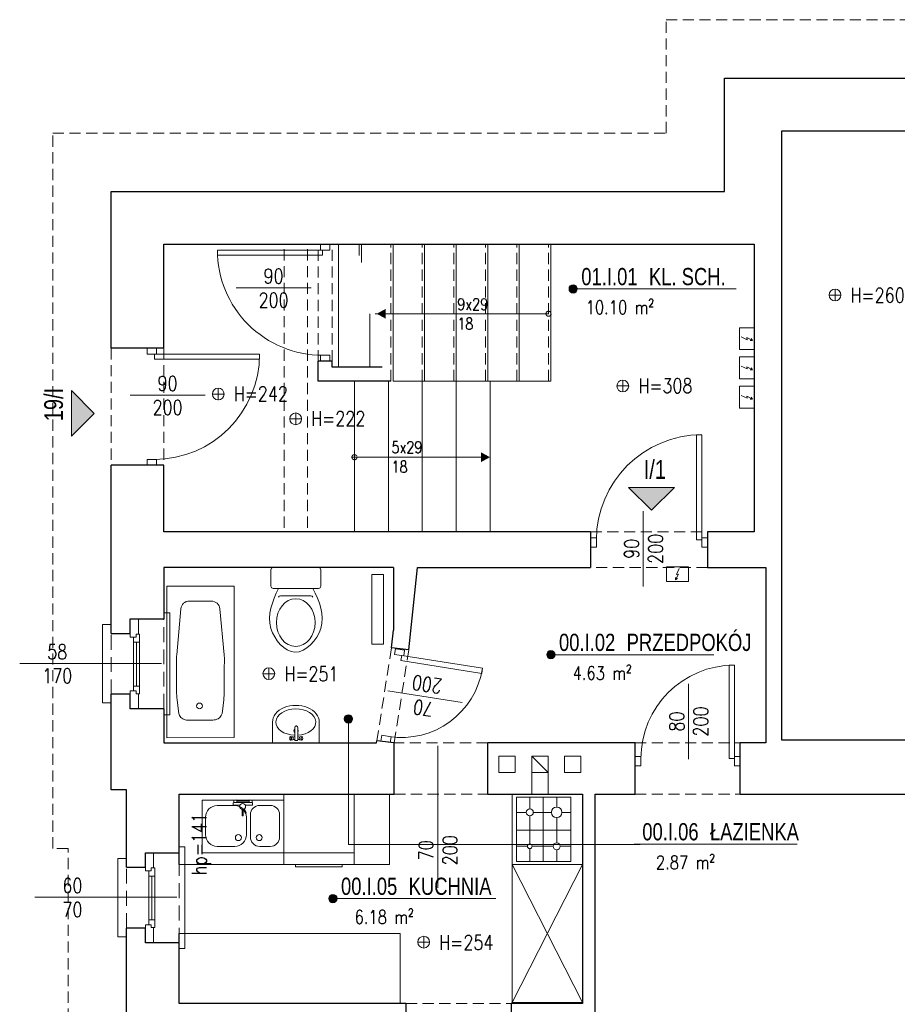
# Model space of a CAD drawing. Header units: millimetres. Extents: x 284606 to 628701, y -213781 to -93475.
# Tile 13 of 102: x 286907 to 287657, y -103702 to -102860. Entities that reach past the tile are written whole.
import ezdxf
from ezdxf.enums import TextEntityAlignment as Align

# ---------------------------------------------------------------- set-up
doc = ezdxf.new("R2010")
doc.units = ezdxf.units.MM
doc.linetypes.add('HIDDEN', pattern=[9.525, 6.35, -3.175])
doc.layers.get('0').update_dxf_attribs({"lineweight": 0})
for name, color, linetype, lineweight in [('!STR_Elewacje 0.15', 10, 'Continuous', 15), ('!STR_Konstrukcja 0.20', 200, 'Continuous', 20), ('!STR_Konstrukcja 0.30', 64, 'Continuous', 30), ('!STR_Opisy 0.09', 8, 'Continuous', 9), ('!STR_Przerywana 0.09', 8, 'HIDDEN', 9), ('!STR_Stolarka drzwiowa', 8, 'Continuous', 15), ('!STR_Stolarka okienna', 72, 'Continuous', 15)]:
    doc.layers.add(name, color=color, linetype=linetype, lineweight=lineweight)
for name, color, linetype, lineweight, true_color in [('!STR_Ogrzewanie grzejniki', 7, 'Continuous', 15, 0xd10000), ('!STR_Wentylacja', 7, 'Continuous', 15, 0x3399ff), ('EKO Wyposażenie', 7, 'Continuous', 5, 0x919191)]:
    doc.layers.add(name, color=color, linetype=linetype, lineweight=lineweight, true_color=true_color)
doc.styles.add('1_50', font='txt', dxfattribs={"width": 0.8})
doc.styles.add('AB_Arial', font='NirmalaS.ttf')
doc.styles.add('EKO 1-10', font='romans.shx', dxfattribs={"width": 0.8, "height": 15})
doc.styles.add('EKO 1-5', font='romans.shx', dxfattribs={"width": 0.8, "height": 10})

# ---------------------------------------------------------------- blocks, each defined once
blk = doc.blocks.new('*U128')
at = {"layer": '!STR_Opisy 0.09', "linetype": 'Continuous'}
blk.add_line((32.27, -9.84), (32.27, -74.07), dxfattribs=at)
at = {"layer": '!STR_Stolarka drzwiowa'}
for points in [[(-5, 6.2), (0, 6.2), (0, -1.8), (-5, -1.8)], [(0, 0), (0, -90), (4.38, -90), (4.38, 0)], [(90, 6.2), (95, 6.2), (95, -1.8), (90, -1.8)]]:
    blk.add_lwpolyline(points, close=True, dxfattribs=at)
blk.add_arc((0, 0), 90, 270, 0, dxfattribs=at)
at = {"layer": '!STR_Opisy 0.09', "linetype": 'Continuous', "style": 'EKO 1-10', "width": 0.8}
blk.add_attdef('SZER', text='', height=12.5, rotation=90, dxfattribs=at).set_placement((32.27, -41.96), align=Align.BOTTOM_CENTER)
at = {"layer": '!STR_Opisy 0.09', "ltscale": 0.7, "style": 'EKO 1-10', "width": 0.8}
blk.add_attdef('WYS', text='', height=12.5, rotation=90, dxfattribs=at).set_placement((42.8, -41.96), align=Align.MIDDLE_CENTER)
blk = doc.blocks.new('wysokosc2')
at = {"ltscale": 2}
for points in [[(-5.06, 0.04), (5.03, 0.04)], [(0, 5.1), (0, -5.1)]]:
    blk.add_lwpolyline(points, dxfattribs=at)
blk.add_circle((0, 0), 5.03, dxfattribs=at)
at = {"ltscale": 2, "style": 'EKO 1-5', "width": 0.8}
blk.add_attdef('WYS', (13.29, -6.01), '', height=12.5, dxfattribs=at)
blk = doc.blocks.new('NR MIESZ')
h = blk.add_hatch(color=256)
h.dxf.hatch_style = 1
h.paths.add_polyline_path([(-24.5, -24.5), (0, 0), (24.5, -24.5)])
blk.add_lwpolyline([(-24.5, -24.5), (0, 0), (24.5, -24.5), (-24.5, -24.5)])
at = {"ltscale": 1.5, "style": 'AB_Arial', "width": 0.8}
for p in [(-33.2, -50.6), (-33.2, -83)]:
    blk.add_attdef('NR_POM.', p, '', height=20, rotation=0, dxfattribs=at)
blk = doc.blocks.new('el. podgrzewacz przepływowy')
at = {"ltscale": 5}
blk.add_lwpolyline([(-17.2, -16.9), (12.8, -16.9), (12.8, -36.9), (-17.2, -36.9), (-17.2, -16.9)], dxfattribs=at)
for points in [[(0.1, -18.8), (-3.6, -27.3), (-0.7, -26.6), (-4.8, -34.7)], [(-2.2, -32.7), (-4.8, -34.7), (-4.7, -31.4)]]:
    blk.add_lwpolyline(points)
blk = doc.blocks.new('*U103')
for p, q in [((-2.1, 79.9), (-181.9, 70.3)), ((-181.9, 70.3), (-177.6, -9.5)), ((2.1, 0.1), (-2.1, 79.9)), ((-99.8, 62.8), (-153.9, 55)), ((-93, 63.6), (-84.3, 64)), ((-56.2, 65.3), (-84.3, 64)), ((-32.9, 64.4), (-46.3, 65.3)), ((-20.8, 38.9), (-21.6, 53.8)), ((-162.6, 44.4), (-161.9, 31.3)), ((-20.8, 38.9), (-20, 24)), ((-161.3, 18.3), (-161.9, 31.3)), ((-30.1, 12.3), (-43.4, 9.9)), ((-177.6, -9.5), (2.1, 0.1)), ((-96.9, 6.7), (-151.5, 8.7)), ((-89.9, 6.6), (-81.3, 7.2)), ((-53.2, 8.9), (-81.3, 7.2))]:
    blk.add_line(p, q)
blk.add_circle((-37.7, 39.1), 3.43)
for centre, radius, start, end in [((-91.3, 21.3), 42.4, 92.3418, 101.6861), ((-51.1, 13.2), 52.3, 84.7852, 95.653), ((-32, 54.1), 10.3, 33.0348, 94.5485), ((-38.8, 51.6), 17.4, 6.9775, 27.6922), ((-152.5, 44.9), 10.2, 98.2391, 183.0582), ((-37.4, 24.3), 17.4, 338.425, 359.139), ((-151.1, 18.9), 10.2, 183.0582, 267.8774), ((-30.4, 22.5), 10.3, 271.568, 333.0828), ((-92.7, 48.9), 42.4, 264.4303, 273.7747), ((-53.7, 61.2), 52.3, 270.4635, 281.3312)]:
    blk.add_arc(centre, radius, start, end)
blk = doc.blocks.new('*U119')
for p, q in [((0, 19.33), (0, -19.33)), ((16.02, 21.33), (2, 21.33)), ((18.02, -19.33), (18.02, 19.33)), ((24.36, 13.09), (24.36, -12.8)), ((16.02, -21.33), (2, -21.33))]:
    blk.add_line(p, q)
for centre, start, end in [((2, 19.33), 90, 180), ((16.02, 19.33), 360, 90), ((26.36, 13.09), 114.56818, 180), ((26.36, -12.8), 180, 244.52934), ((2, -19.33), 180, 270), ((16.02, -19.33), 270, 360)]:
    blk.add_arc(centre, 2, start, end)
blk.add_ellipse((47.22, 0.08), major_axis=(20.4, 0), ratio=0.810803)
blk.add_open_spline([(18.02, 14.91), (29.22, 20.03), (49.72, 28.87), (82.83, 0.74), (50.17, -29.38), (29.25, -19.96), (18, -14.6)], degree=3, knots=[1.212901, 1.212901, 1.212901, 1.212901, 36.090844, 64.924591, 94.904253, 129.876154, 129.876154, 129.876154, 129.876154])
blk = doc.blocks.new('*U198')
at = {"linetype": 'Continuous'}
for p, q in [((0, 31.3), (0, -31.3)), ((27.6, 31.3), (0, 31.3)), ((2.8, -1.2), (2.8, 0.4)), ((3.8, 4.7), (3.4, 6.9)), ((4, 1.6), (20.6, 1.6)), ((4.2, 1.6), (4.2, 4.1)), ((8.5, 1.6), (7.3, 4)), ((7.9, 4.7), (8.3, 6.9)), ((3.8, -5.5), (3.4, -7.7)), ((20.6, -2.4), (4, -2.4)), ((4.2, -4.8), (4.2, -2.4)), ((7.3, -4.8), (8.5, -2.4)), ((7.9, -5.5), (8.3, -7.7)), ((22.4, -0.2), (22.4, -0.6)), ((27.6, -31.3), (0, -31.3))]:
    blk.add_line(p, q, dxfattribs=at)
for centre, radius, start, end in [((4, 0.4), 1.2, 90, 180), ((15.9, -0.3), 2.89, 41.1962, 138.8038), ((20.6, -0.2), 1.8, 0, 90), ((4, -1.2), 1.2, 180, 270), ((15.9, -0.3), 2.89, 228.1635, 311.8365), ((20.6, -0.6), 1.8, 270, 0)]:
    blk.add_arc(centre, radius, start, end, dxfattribs=at)
for centre, major_axis, ratio, start_param, end_param in [((27.6, 0), (0, -26.6), 0.662269, 4.803016, 10.93344), ((27.6, 0), (0, -31.3), 0.713042, 0, 3.141593), ((5.8, -7.8), (2.47, 0), 0.476554, 5.436764, 10.271199), ((5.8, -5.5), (2.05, 0), 0.476554, 0, 3.141593)]:
    blk.add_ellipse(centre, major_axis=major_axis, ratio=ratio, start_param=start_param, end_param=end_param, dxfattribs=at)
at = {"linetype": 'Continuous', "extrusion": (-3.55849e-14, 3.22359e-14, -1)}
for centre, major_axis, start_param, end_param in [((5.8, 7), (2.47, 0), 5.436764, 10.271199), ((5.8, 4.7), (2.05, 0), 0, 3.141593)]:
    blk.add_ellipse(centre, major_axis=major_axis, ratio=0.476554, start_param=start_param, end_param=end_param, dxfattribs=at)
blk.add_ellipse((5.8, 7.3), major_axis=(2.05, 0), ratio=0.476554, dxfattribs=at)
at = {"linetype": 'Continuous'}
blk.add_ellipse((5.8, -8.1), major_axis=(2.05, 0), ratio=0.476554, dxfattribs=at)
blk = doc.blocks.new('*U183')
at = {"layer": '!STR_Opisy 0.09', "linetype": 'Continuous'}
blk.add_line((-39.28, 63.89), (-39.28, -0.34), dxfattribs=at)
at = {"layer": '!STR_Stolarka drzwiowa'}
for points in [[(0, 0), (0, 80), (-4.38, 80), (-4.38, 0)], [(-80, -6.2), (-85, -6.2), (-85, 1.8), (-80, 1.8)], [(5, -6.2), (0, -6.2), (0, 1.8), (5, 1.8)]]:
    blk.add_lwpolyline(points, close=True, dxfattribs=at)
blk.add_arc((0, 0), 80, 90, 180, dxfattribs=at)
at = {"layer": '!STR_Opisy 0.09', "linetype": 'Continuous', "style": 'EKO 1-10', "width": 0.8}
blk.add_attdef('SZER', text='', height=12.5, rotation=90, dxfattribs=at).set_placement((-39.28, 31.77), align=Align.BOTTOM_CENTER)
at = {"layer": '!STR_Opisy 0.09', "ltscale": 0.7, "style": 'EKO 1-10', "width": 0.8}
blk.add_attdef('WYS', text='', height=12.5, rotation=90, dxfattribs=at).set_placement((-28.75, 31.77), align=Align.MIDDLE_CENTER)
blk = doc.blocks.new('*U100')
for p, q in [((0, -60), (0, 0)), ((0, 0), (60, 0)), ((10, -57.5), (10, -2.5)), ((10, -2.5), (56.5, -2.5)), ((22, -12.5), (22, -2.5)), ((33.5, -2.5), (33.5, -57.5)), ((45, -2.5), (45, -13.5)), ((56.5, -2.5), (56.5, -57.5)), ((60, 0), (60, -60)), ((10, -15.5), (19, -15.5)), ((25, -15.5), (43, -15.5)), ((47, -15.5), (56.5, -15.5)), ((22, -40), (22, -18.5)), ((45, -17.5), (45, -41.5)), ((10, -29.21), (56.5, -29.21)), ((17.5, -44.5), (10, -44.5)), ((22, -57.5), (22, -49)), ((42, -44.5), (26.5, -44.5)), ((45, -47.5), (45, -57.5)), ((56.5, -44.5), (48, -44.5)), ((56.5, -57.5), (10, -57.5)), ((5, -60), (0, -60)), ((60, -60), (5, -60)), ((5, -60), (5, -60))]:
    blk.add_line(p, q)
for centre, radius in [((22, -15.5), 3), ((45, -15.5), 2), ((22, -44.5), 4.5), ((45, -44.5), 3)]:
    blk.add_circle(centre, radius)
blk = doc.blocks.new('*U106')
blk.add_lwpolyline([(70, -45), (0, -45), (0, 0), (70, 0)], close=True)
for points in [[(20.65, -4.62), (11.65, -4.62, 0.414214), (3.65, -12.62), (3.65, -31.62, 0.414214), (11.65, -39.62), (20.65, -39.62, 0.414214), (28.65, -31.62), (28.65, -12.62, 0.414214)], [(41.98, -39.62), (56.98, -39.62, 0.414214), (66.98, -29.62), (66.98, -14.62, 0.414214), (56.98, -4.62), (41.98, -4.62, 0.414214), (31.98, -14.62), (31.98, -29.62, 0.414214)]]:
    blk.add_lwpolyline(points, format="xyb", close=True)
for centre in [(21.08, -32.13), (38.92, -32.13)]:
    blk.add_circle(centre, 2.54)
blk = doc.blocks.new('*U107')
for p, q in [((-11.09, 2.16), (-11.56, 1.63)), ((-11.56, 1.63), (-7.9, -0.12)), ((-7.56, 0.78), (-11.09, 2.16)), ((-4.86, 7.5), (-4.56, 1.8)), ((-2.89, 8.1), (-4.39, 8.02)), ((-0.37, 7.74), (-2.37, 7.63)), ((-1.54, -7.85), (-2.37, 7.63)), ((-2.37, 7.63), (-2.23, 5.14)), ((-2.23, 5.14), (-0.23, 5.24)), ((-0.67, -5.3), (-1.23, 5.19)), ((-0.23, 5.24), (-0.37, 7.74)), ((-13.44, -0.72), (-13.41, -1.22)), ((-7.96, -0.18), (-13.2, -0.46)), ((-13.15, -1.46), (-7.9, -1.18)), ((-4.31, -2.78), (-4.03, -7.98)), ((-3.51, -8.45), (-2.01, -8.37)), ((0.33, -5.24), (-1.67, -5.35)), ((-1.67, -5.35), (-1.54, -7.85)), ((-1.54, -7.85), (0.46, -7.74)), ((0.46, -7.74), (0.33, -5.24))]:
    blk.add_line(p, q)
blk.add_circle((-5.43, -0.54), 2.5)
for centre, radius, start, end in [((-4.36, 7.53), 0.5, 93.05823, 183.05823), ((-2.86, 7.61), 0.5, 3.05823, 93.05823), ((-13.19, -0.71), 0.25, 93.05823, 183.05823), ((-13.16, -1.21), 0.25, 183.05823, 273.05823), ((-3.54, -7.95), 0.5, 183.05823, 273.05823), ((-2.04, -7.87), 0.5, 273.05823, 3.05823)]:
    blk.add_arc(centre, radius, start, end)
blk = doc.blocks.new('*U101')
for p, q in [((30, 30), (30, -30)), ((30, 30), (90, 30)), ((80, 30), (80, -30)), ((90, 30), (90, -30)), ((30, -30), (90, -30))]:
    blk.add_line(p, q)
blk.add_lwpolyline([(90, -20), (92, -20), (92, 20), (90, 20)])
blk = doc.blocks.new('*U121')
at = {"layer": '!STR_Opisy 0.09', "linetype": 'Continuous'}
blk.add_line((0, -153.49), (0, -32.16), dxfattribs=at)
at = {"layer": '!STR_Opisy 0.09', "linetype": 'Continuous', "style": 'EKO 1-5', "width": 0.8}
blk.add_attdef('HP=', (50.53, 21.53), '', height=12.5, rotation=180, dxfattribs=at)
at = {"layer": '!STR_Opisy 0.09', "ltscale": 0.7, "style": 'EKO 1-5', "width": 0.8}
blk.add_attdef('WYS', text='', height=12.5, rotation=270, dxfattribs=at).set_placement((-10.53, -121.38), align=Align.MIDDLE_CENTER)
at = {"layer": '!STR_Opisy 0.09', "linetype": 'Continuous', "style": 'EKO 1-5', "width": 0.8}
blk.add_attdef('SZER', text='', height=12.5, rotation=270, dxfattribs=at).set_placement((0, -121.38), align=Align.BOTTOM_CENTER)
blk = doc.blocks.new('*U208')
at = {"layer": '!STR_Opisy 0.09', "linetype": 'Continuous'}
blk.add_line((-31.51, 6.91), (-31.51, -57.31), dxfattribs=at)
at = {"layer": '!STR_Stolarka drzwiowa'}
for points in [[(-70, 6.2), (-75, 6.2), (-75, -1.8), (-70, -1.8)], [(0, 0), (0, -70), (-4.38, -70), (-4.38, 0)], [(5, 6.2), (0, 6.2), (0, -1.8), (5, -1.8)]]:
    blk.add_lwpolyline(points, close=True, dxfattribs=at)
blk.add_arc((0, 0), 70, 180, 270, dxfattribs=at)
at = {"layer": '!STR_Opisy 0.09', "linetype": 'Continuous', "style": 'EKO 1-10', "width": 0.8}
blk.add_attdef('SZER', text='', height=12.5, rotation=90, dxfattribs=at).set_placement((-31.51, -25.2), align=Align.BOTTOM_CENTER)
at = {"layer": '!STR_Opisy 0.09', "ltscale": 0.7, "style": 'EKO 1-10', "width": 0.8}
blk.add_attdef('WYS', text='', height=12.5, rotation=90, dxfattribs=at).set_placement((-20.99, -25.2), align=Align.MIDDLE_CENTER)
blk = doc.blocks.new('PIEC KAFLOWY')
at = {"layer": 'EKO Wyposażenie'}
blk.add_lwpolyline([(12.5, -14.8), (73.2, -14.8), (73.2, -75.5), (12.5, -75.5)], close=True, dxfattribs=at)
at = {"layer": 'EKO Wyposażenie', "insert": (33.9, -25.4), "char_height": 19.5, "attachment_point": 1, "style": '1_50'}
blk.add_mtext_dynamic_manual_height_columns('\\pi-5.3249;{\\H0.66667x;PIEC \\P\\pi-25.002;WĘGLOWY}', width=18.247, gutter_width=12.5, heights=[0], dxfattribs=at)
blk = doc.blocks.new('*U295')
at = {"layer": '!STR_Opisy 0.09', "linetype": 'Continuous'}
blk.add_line((35.02, 43.44), (35.02, -20.79), dxfattribs=at)
at = {"layer": '!STR_Stolarka drzwiowa'}
for points in [[(0, 0), (0, 90), (4.38, 90), (4.38, 0)], [(-5, -6.2), (0, -6.2), (0, 1.8), (-5, 1.8)], [(90, -6.2), (95, -6.2), (95, 1.8), (90, 1.8)]]:
    blk.add_lwpolyline(points, close=True, dxfattribs=at)
blk.add_arc((0, 0), 90, 0, 90, dxfattribs=at)
at = {"layer": '!STR_Opisy 0.09', "linetype": 'Continuous', "style": 'EKO 1-10', "width": 0.8}
blk.add_attdef('SZER', text='', height=12.5, rotation=90, dxfattribs=at).set_placement((35.02, 11.32), align=Align.BOTTOM_CENTER)
at = {"layer": '!STR_Opisy 0.09', "ltscale": 0.7, "style": 'EKO 1-10', "width": 0.8}
blk.add_attdef('WYS', text='', height=12.5, rotation=90, dxfattribs=at).set_placement((45.54, 11.32), align=Align.MIDDLE_CENTER)
blk = doc.blocks.new('*U320')
at = {"layer": '!STR_Opisy 0.09', "linetype": 'Continuous'}
blk.add_line((0, -153.49), (0, -32.16), dxfattribs=at)
at = {"layer": '!STR_Opisy 0.09', "linetype": 'Continuous', "style": 'EKO 1-5', "width": 0.8}
blk.add_attdef('HP=', (19.04, -6.76), '', height=12.5, rotation=180, dxfattribs=at)
at = {"layer": '!STR_Opisy 0.09', "ltscale": 0.7, "style": 'EKO 1-5', "width": 0.8}
blk.add_attdef('WYS', text='', height=12.5, rotation=270, dxfattribs=at).set_placement((-10.53, -121.38), align=Align.MIDDLE_CENTER)
at = {"layer": '!STR_Opisy 0.09', "linetype": 'Continuous', "style": 'EKO 1-5', "width": 0.8}
blk.add_attdef('SZER', text='', height=12.5, rotation=270, dxfattribs=at).set_placement((0, -121.38), align=Align.BOTTOM_CENTER)
blk = doc.blocks.new('*U459')
at = {"ltscale": 0.3}
blk.add_hatch(color=256, dxfattribs=at).paths.add_polyline_path([(-0.91, 50, 1), (6.82, 50, 1)])
at = {"ltscale": 1.5}
blk.add_line((17.59, 50), (154.57, 50), dxfattribs=at)
at = {"ltscale": 0.3}
blk.add_lwpolyline([(17.59, 50), (2.95, 50)], dxfattribs=at)
blk.add_circle((2.95, 50), 3.86, dxfattribs=at)
at = {"ltscale": 1.5, "width": 0.8}
for tag, p, height, style in [('NR_POM.', (10.51, 53.45), 16, 'AB_Arial'), ('NAZWA_POMIESZCZENIA', (66.91, 53.45), 16, 'AB_Arial'), ('POSADZKA', (9.08, 4), 12.5, 'EKO 1-5')]:
    blk.add_attdef(tag, p, '', height=height, rotation=0, dxfattribs=dict(at, style=style))
at = {"ltscale": 1.5, "style": 'EKO 1-5', "width": 0.8}
blk.add_attdef('POWIERZCHNIA', text='', height=12.5, rotation=0, dxfattribs=at).set_placement((78.06, 22.91), align=Align.BOTTOM_RIGHT)
blk = doc.blocks.new('*U460')
at = {"ltscale": 0.3}
blk.add_hatch(color=256, dxfattribs=at).paths.add_polyline_path([(-266.56, 166.37, 1), (-258.83, 166.37, 1)])
at = {"ltscale": 1.5}
blk.add_line((17.59, 50), (154.57, 50), dxfattribs=at)
at = {"ltscale": 0.3}
blk.add_lwpolyline([(17.59, 50), (2.95, 50)], dxfattribs=at)
blk.add_circle((-262.69, 166.37), 3.86, dxfattribs=at)
at = {"ltscale": 1.5, "width": 0.8}
for tag, p, height, style in [('NR_POM.', (10.51, 53.45), 16, 'AB_Arial'), ('NAZWA_POMIESZCZENIA', (66.91, 53.45), 16, 'AB_Arial'), ('POSADZKA', (9.08, 4), 12.5, 'EKO 1-5')]:
    blk.add_attdef(tag, p, '', height=height, rotation=0, dxfattribs=dict(at, style=style))
at = {"ltscale": 1.5, "style": 'EKO 1-5', "width": 0.8}
blk.add_attdef('POWIERZCHNIA', text='', height=12.5, rotation=0, dxfattribs=at).set_placement((78.06, 22.91), align=Align.BOTTOM_RIGHT)
blk = doc.blocks.new('*U461')
at = {"layer": '!STR_Opisy 0.09', "linetype": 'Continuous'}
blk.add_line((-49.92, 24.56), (-49.92, -39.67), dxfattribs=at)
at = {"layer": '!STR_Stolarka drzwiowa'}
for points in [[(0, 0), (0, 90), (-4.38, 90), (-4.38, 0)], [(-90, -6.2), (-95, -6.2), (-95, 1.8), (-90, 1.8)], [(5, -6.2), (0, -6.2), (0, 1.8), (5, 1.8)]]:
    blk.add_lwpolyline(points, close=True, dxfattribs=at)
blk.add_arc((0, 0), 90, 90, 180, dxfattribs=at)
at = {"layer": '!STR_Opisy 0.09', "linetype": 'Continuous', "style": 'EKO 1-10', "width": 0.8}
blk.add_attdef('SZER', text='', height=12.5, rotation=90, dxfattribs=at).set_placement((-49.92, -7.55), align=Align.BOTTOM_CENTER)
at = {"layer": '!STR_Opisy 0.09', "ltscale": 0.7, "style": 'EKO 1-10', "width": 0.8}
blk.add_attdef('WYS', text='', height=12.5, rotation=90, dxfattribs=at).set_placement((-39.39, -7.55), align=Align.MIDDLE_CENTER)

msp = doc.modelspace()

# ---------------------------------------------------------------- hatches: boundary and pattern name
at = {"layer": '!STR_Opisy 0.09', "linetype": 'Continuous'}
h = msp.add_hatch(color=8, dxfattribs=at)
h.dxf.hatch_style = 1
h.paths.add_polyline_path([(287219.75, -103107.48), (287212.12, -103111.66), (287219.75, -103111.66)])
h.paths.add_polyline_path([(287219.75, -103111.66), (287212.12, -103111.66), (287219.75, -103115.84)])
h = msp.add_hatch(color=8, dxfattribs=at)
h.dxf.hatch_style = 1
h.paths.add_polyline_path([(287301.31, -103230.14), (287308.94, -103234.32), (287301.31, -103234.32)])
h.paths.add_polyline_path([(287301.31, -103234.32), (287308.94, -103234.32), (287301.31, -103238.5)])

# ---------------------------------------------------------------- linework, layer by layer
at = {"layer": '!STR_Elewacje 0.15', "color": 8, "ltscale": 1.5}
msp.add_lwpolyline([(287218.03, -103334.54), (287218.03, -103394.19), (287208.03, -103394.19), (287208.03, -103334.54)], close=True, dxfattribs=at)
at = {"layer": '!STR_Konstrukcja 0.20', "color": 8, "ltscale": 1.5}
for p, q in [((287179.28, -103157.19), (287179.28, -103052.19)), ((287199.04, -103067.68), (287199.04, -103052.19)), ((287226.04, -103169.19), (287226.04, -103052.19)), ((287253.04, -103169.19), (287253.04, -103052.19)), ((287280.04, -103169.19), (287280.04, -103052.19)), ((287307.04, -103169.19), (287307.04, -103052.19)), ((287334.04, -103169.19), (287334.04, -103052.19)), ((287361.04, -103169.19), (287361.04, -103052.19)), ((287206.28, -103157.19), (287206.28, -103111.66)), ((287193.04, -103169.19), (287193.04, -103298.19)), ((287222.04, -103169.19), (287222.04, -103298.19)), ((287361.04, -103169.19), (287226.04, -103169.19)), ((287251.04, -103169.19), (287251.04, -103298.19)), ((287280.04, -103169.19), (287280.04, -103298.19)), ((287309.04, -103169.19), (287309.04, -103298.19))]:
    msp.add_line(p, q, dxfattribs=at)
at = {"layer": '!STR_Konstrukcja 0.20', "color": 8, "linetype": 'Continuous', "lineweight": 15}
for points in [[(287030.04, -103449.5), (287030.04, -103454.5), (287035.04, -103454.5), (287035.04, -103367.5), (287030.04, -103367.5), (287030.04, -103372.5)], [(286985.04, -103437), (286985.04, -103444.5), (286977.54, -103444.5), (286977.54, -103377.5), (286985.04, -103377.5), (286985.04, -103385)], [(287043.04, -103649.5), (287043.04, -103654.5), (287048.04, -103654.5), (287048.04, -103567.5), (287043.04, -103567.5), (287043.04, -103572.5)], [(286998.04, -103637), (286998.04, -103644.5), (286990.54, -103644.5), (286990.54, -103577.5), (286998.04, -103577.5), (286998.04, -103585)]]:
    msp.add_lwpolyline(points, dxfattribs=at)
at = {"layer": '!STR_Konstrukcja 0.30', "color": 8, "ltscale": 1.5}
for p, q in [((287162.04, -103169.19), (287162.01, -103152.19)), ((287174.01, -103152.19), (287162.01, -103152.19)), ((287174.04, -103157.19), (287174.01, -103152.19)), ((287216.86, -103157.19), (287174.04, -103157.19)), ((287224.04, -103169.19), (287162.04, -103169.19)), ((287395.04, -103298.19), (287395.04, -103328.5)), ((287495.04, -103298.19), (287495.04, -103328.5)), ((287226.33, -103328.5), (287226.33, -103382.09)), ((287239.53, -103398.95), (287224.7, -103397.37)), ((287227.04, -103478.5), (287212.21, -103476.92)), ((287227.04, -103522.5), (287227.04, -103478.5)), ((287307.04, -103522.5), (287307.04, -103478.5)), ((287433.04, -103522.5), (287433.04, -103478.5)), ((287523.04, -103522.5), (287523.04, -103478.5)), ((287237.04, -103701.5), (287237.04, -103713.5)), ((287327.04, -103701.5), (287327.04, -103713.5))]:
    msp.add_line(p, q, dxfattribs=at)
for points in [[(286985.04, -103007.19), (287509.6, -103007.19), (287509.6, -102910.19), (287757.23, -102910.19)], [(287873.73, -103283.19), (287873.73, -103476.19), (287558.73, -103476.19), (287558.73, -102955.19), (287744.73, -102955.19)], [(286985.04, -103141.19), (286985.04, -103007.19)], [(287030.04, -103141.19), (287030.04, -103052.19), (287535.04, -103052.19), (287535.04, -103298.19), (287495.04, -103298.19)], [(287030.04, -103141.19), (286985.04, -103141.19)], [(287030.04, -103241.19), (286985.04, -103241.19)], [(286985.04, -103385), (286985.04, -103241.19)], [(287395.04, -103298.19), (287030.04, -103298.19), (287030.04, -103241.19)], [(287226.33, -103328.5), (287030.04, -103328.5), (287030.04, -103372.5)], [(287239.53, -103398.95), (287247.04, -103328.5), (287395.04, -103328.5)], [(287495.04, -103328.5), (287545.04, -103328.5), (287545.04, -103478.5), (287523.04, -103478.5)], [(287224.7, -103397.37), (287226.33, -103382.09)], [(286998.04, -103585), (286998.04, -103518.85), (286985.04, -103518.85), (286985.04, -103437)], [(287030.04, -103449.5), (287030.04, -103478.5), (287212.04, -103478.5), (287212.21, -103476.92)], [(287433.04, -103478.5), (287307.04, -103478.5)], [(287043.04, -103582.5), (287043.04, -103522.5), (287227.04, -103522.5)], [(287307.04, -103522.5), (287388.04, -103522.5), (287388.04, -103701.5), (287327.04, -103701.5)], [(287530.42, -104026.19), (287399.04, -104026.19), (287399.04, -103522.5), (287433.04, -103522.5)], [(287523.04, -103522.5), (287860.04, -103522.5), (287860.04, -104026.19), (287804.42, -104026.19)], [(287156.51, -104065.19), (286998.04, -104065.19), (286998.04, -103637)], [(287237.04, -103701.5), (287043.04, -103701.5), (287043.04, -103641.5)]]:
    msp.add_lwpolyline(points, dxfattribs=at)
at = {"layer": '!STR_Konstrukcja 0.30', "color": 8, "ltscale": 2}
for points in [[(286985.04, -103385), (287001.17, -103385), (287001.17, -103372.5), (287030.04, -103372.5)], [(287030.04, -103449.5), (287001.17, -103449.5), (287001.17, -103437), (286985.04, -103437)], [(286998.04, -103585), (287014.17, -103585), (287014.17, -103572.5), (287043.04, -103572.5)], [(287043.04, -103649.5), (287014.17, -103649.5), (287014.17, -103637), (286998.04, -103637)]]:
    msp.add_lwpolyline(points, dxfattribs=at)
at = {"layer": '!STR_Opisy 0.09', "color": 8, "linetype": 'Continuous'}
for points in [[(287359.04, -103111.66), (287210.7, -103111.66)], [(287306.94, -103234.32), (287190.88, -103234.32)]]:
    msp.add_lwpolyline(points, dxfattribs=at)
at = {"layer": '!STR_Opisy 0.09', "color": 8}
msp.add_lwpolyline([(287187.9, -103458.06), (287187.9, -103565.58), (287437.54, -103565.58)], dxfattribs=at)
at = {"layer": '!STR_Opisy 0.09', "color": 8, "linetype": 'HIDDEN', "ltscale": 2}
for centre in [(287359.04, -103111.66), (287193.04, -103234.32)]:
    msp.add_circle(centre, 2.17, dxfattribs=at)
at = {"layer": '!STR_Przerywana 0.09', "color": 8, "ltscale": 1.5}
for p, q in [((287132.96, -103056.53), (287132.96, -103298.19)), ((287132.96, -103056.53), (287132.96, -103298.19)), ((287152.96, -103056.53), (287152.96, -103298.19)), ((287152.96, -103056.53), (287152.96, -103298.19)), ((287162.01, -103152.19), (287162.04, -103052.19)), ((287174.01, -103152.19), (287174.04, -103052.19)), ((287197.04, -103061.94), (287197.04, -103052.19)), ((287224.04, -103169.19), (287224.04, -103052.19)), ((287251.04, -103169.19), (287251.04, -103052.19)), ((287278.04, -103169.19), (287278.04, -103052.19)), ((287305.04, -103169.19), (287305.04, -103052.19)), ((287332.04, -103169.19), (287332.04, -103052.19)), ((287359.04, -103169.19), (287359.04, -103052.19)), ((286985.04, -103141.19), (286985.04, -103241.19)), ((287030.04, -103141.19), (287030.04, -103241.19)), ((287395.04, -103298.19), (287495.04, -103298.19)), ((287495.04, -103328.5), (287395.04, -103328.5)), ((287224.7, -103397.37), (287212.21, -103476.92)), ((287227.04, -103478.5), (287239.53, -103398.95)), ((287307.04, -103478.5), (287227.04, -103478.5)), ((287433.04, -103478.5), (287523.04, -103478.5)), ((287227.04, -103522.5), (287307.04, -103522.5)), ((287433.04, -103522.5), (287523.04, -103522.5)), ((287237.04, -103701.5), (287327.04, -103701.5))]:
    msp.add_line(p, q, dxfattribs=at)
msp.add_lwpolyline([(286935.04, -102957.19), (287459.6, -102957.19), (287459.6, -102860.19), (288462.04, -102860.19), (288462.04, -102873.2), (288940.38, -102873.29), (288940.38, -104115.19), (288515.18, -104115.19), (288515.18, -104134.19), (287838.05, -104134.19), (287838.05, -104121.19), (287372.79, -104121.19), (287372.79, -104115.19), (286948.04, -104115.19), (286948.04, -103568.85), (286935.04, -103568.85)], close=True, dxfattribs=at)
at = {"layer": '!STR_Przerywana 0.09', "color": 8, "ltscale": 2}
for points in [[(287030.04, -103449.5), (287030.04, -103372.5)], [(286985.04, -103437), (286985.04, -103385)], [(287043.04, -103649.5), (287043.04, -103572.5)], [(286998.04, -103637), (286998.04, -103585)]]:
    msp.add_lwpolyline(points, dxfattribs=at)
at = {"layer": '!STR_Stolarka okienna', "color": 8, "ltscale": 0.3}
for points in [[(287008.21, -103372.5), (287001.17, -103372.5), (287001.17, -103388.07), (287006.3, -103388.07), (287006.3, -103385.57), (287008.21, -103385.57), (287008.21, -103372.5)], [(287009.29, -103385.57), (287006.3, -103385.57), (287006.3, -103388.07), (287004.15, -103388.07), (287004.15, -103434.1), (287006.3, -103434.1), (287006.3, -103436.6), (287009.29, -103436.6), (287009.29, -103385.57)], [(287009.29, -103392.5), (287004.15, -103392.5)], [(287006.72, -103392.5), (287006.72, -103430)], [(287008.21, -103449.5), (287001.17, -103449.5), (287001.17, -103434.1), (287006.3, -103434.1), (287006.3, -103436.6), (287008.21, -103436.6), (287008.21, -103449.5)], [(287004.15, -103430), (287009.29, -103430)], [(287021.21, -103572.5), (287014.17, -103572.5), (287014.17, -103588.07), (287019.3, -103588.07), (287019.3, -103585.57), (287021.21, -103585.57), (287021.21, -103572.5)], [(287022.29, -103585.57), (287019.3, -103585.57), (287019.3, -103588.07), (287017.15, -103588.07), (287017.15, -103634.1), (287019.3, -103634.1), (287019.3, -103636.6), (287022.29, -103636.6), (287022.29, -103585.57)], [(287022.29, -103592.5), (287017.15, -103592.5)], [(287019.72, -103592.5), (287019.72, -103630)], [(287021.21, -103649.5), (287014.17, -103649.5), (287014.17, -103634.1), (287019.3, -103634.1), (287019.3, -103636.6), (287021.21, -103636.6), (287021.21, -103649.5)], [(287017.15, -103630), (287022.29, -103630)]]:
    msp.add_lwpolyline(points, dxfattribs=at)
at = {"layer": '!STR_Wentylacja', "color": 8, "ltscale": 1.5}
for p, q in [((287344.64, -103489.94), (287358.64, -103503.94)), ((287344.64, -103503.94), (287344.64, -103522.5)), ((287358.64, -103503.94), (287358.64, -103522.5))]:
    msp.add_line(p, q, dxfattribs=at)
for points in [[(287316.64, -103489.94), (287316.64, -103503.94), (287330.64, -103503.94), (287330.64, -103489.94)], [(287344.64, -103489.94), (287344.64, -103503.94), (287358.64, -103503.94), (287358.64, -103489.94)], [(287372.64, -103489.94), (287372.64, -103503.94), (287386.64, -103503.94), (287386.64, -103489.94)]]:
    msp.add_lwpolyline(points, close=True, dxfattribs=at)
at = {"layer": 'EKO Wyposażenie', "color": 8}
for points in [[(287043.04, -103582.5), (287223.04, -103582.5), (287223.04, -103522.5), (287043.04, -103522.5)], [(287388.04, -103522.5), (287328.04, -103522.5), (287328.04, -103700.5), (287388.04, -103700.5)], [(287043.04, -103701.5), (287232.22, -103701.5), (287232.22, -103641.5), (287043.04, -103641.5)]]:
    msp.add_lwpolyline(points, close=True, dxfattribs=at)
msp.add_lwpolyline([(287328.04, -103582.5), (287388.04, -103700.5), (287328.04, -103700.5), (287388.04, -103582.5)], dxfattribs=at)

# ---------------------------------------------------------------- block references
at = {"layer": '!STR_Konstrukcja 0.30', "color": 8, "ltscale": 1.5}
ref = msp.add_blockref('*U320', (287060.19, -103410.67), dxfattribs=dict(at, xscale=-1, rotation=270))
ref.add_attrib('SZER', '58', dxfattribs={"layer": '!STR_Opisy 0.09', "linetype": 'Continuous', "height": 12.5, "rotation": 360, "style": 'EKO 1-5', "width": 0.8}).set_placement((286938.81, -103410.67), align=Align.BOTTOM_CENTER)
ref.add_attrib('WYS', '170', dxfattribs={"layer": '!STR_Opisy 0.09', "ltscale": 0.7, "height": 12.5, "rotation": 360, "style": 'EKO 1-5', "width": 0.8}).set_placement((286938.81, -103421.2), align=Align.MIDDLE_CENTER)
ref = msp.add_blockref('*U121', (287264.26, -103449.09), dxfattribs=dict(at, xscale=-1))
ref.add_attrib('SZER', '70', dxfattribs={"layer": '!STR_Opisy 0.09', "linetype": 'Continuous', "height": 12.5, "rotation": 90, "style": 'EKO 1-5', "width": 0.8}).set_placement((287264.26, -103570.47), align=Align.BOTTOM_CENTER)
ref.add_attrib('WYS', '200', dxfattribs={"layer": '!STR_Opisy 0.09', "ltscale": 0.7, "height": 12.5, "rotation": 90, "style": 'EKO 1-5', "width": 0.8}).set_placement((287274.79, -103570.47), align=Align.MIDDLE_CENTER)
at = {"layer": '!STR_Konstrukcja 0.30', "color": 8, "ltscale": 1.5, "xscale": 0.7200000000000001, "yscale": 0.7200000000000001, "zscale": 0.7200000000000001, "rotation": 12.08293995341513}
msp.add_blockref('PIEC KAFLOWY', (287890.04, -103536.35), dxfattribs=at)
at = {"layer": '!STR_Konstrukcja 0.30', "color": 8, "ltscale": 1.5}
ref = msp.add_blockref('*U320', (287073.19, -103610.67), dxfattribs=dict(at, xscale=-1, rotation=270))
ref.add_attrib('SZER', '60', dxfattribs={"layer": '!STR_Opisy 0.09', "linetype": 'Continuous', "height": 12.5, "rotation": 360, "style": 'EKO 1-5', "width": 0.8}).set_placement((286951.81, -103610.67), align=Align.BOTTOM_CENTER)
ref.add_attrib('WYS', '70', dxfattribs={"layer": '!STR_Opisy 0.09', "ltscale": 0.7, "height": 12.5, "rotation": 360, "style": 'EKO 1-5', "width": 0.8}).set_placement((286951.81, -103621.2), align=Align.MIDDLE_CENTER)
ref.add_attrib('HP=', 'hp=141', (287066.43, -103591.63), dxfattribs={"layer": '!STR_Opisy 0.09', "linetype": 'Continuous', "height": 12.5, "rotation": 90, "style": 'EKO 1-5', "width": 0.8})
at = {"layer": '!STR_Ogrzewanie grzejniki', "color": 8, "lineweight": 35, "ltscale": 1.5, "xscale": 0.625, "yscale": 0.625, "zscale": 0.625, "rotation": 90}
for p in [(287511.95, -103131.57), (287511.95, -103156.62), (287511.95, -103181.68)]:
    msp.add_blockref('el. podgrzewacz przepływowy', p, dxfattribs=at)
at = {"layer": '!STR_Ogrzewanie grzejniki', "color": 8, "lineweight": 35, "ltscale": 1.5, "xscale": 0.625, "yscale": 0.625, "zscale": 0.625}
msp.add_blockref('el. podgrzewacz przepływowy', (287470.64, -103317.6), dxfattribs=at)
at = {"layer": '!STR_Opisy 0.09', "color": 8}
ref = msp.add_blockref('*U459', (287377.4, -103136.39), dxfattribs=dict(at, xscale=0.9199999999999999, yscale=0.9199999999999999, zscale=0.9199999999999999))
ref.add_attrib('NAZWA_POM', 'KL. SCH.', (287444.94, -103087.22), dxfattribs={"layer": '0', "ltscale": 1.5, "height": 14.72, "rotation": 0, "style": 'AB_Arial', "width": 0.8})
ref.add_attrib('NUMER_POM', '01.I.01', (287387.07, -103087.22), dxfattribs={"layer": '0', "ltscale": 1.5, "height": 14.72, "rotation": 0, "style": 'AB_Arial', "width": 0.8})
ref.add_attrib('R-SURF', '10.10 m²', dxfattribs={"layer": '0', "ltscale": 1.5, "height": 11.5, "rotation": 0, "style": 'EKO 1-5', "width": 0.8}).set_placement((287449.21, -103115.32), align=Align.BOTTOM_RIGHT)
ref = msp.add_blockref('wysokosc2', (287604.13, -103095.62), dxfattribs=dict(at, xscale=-1, rotation=180))
ref.add_attrib('WYS', 'H=260', (287617.42, -103102.12), dxfattribs={"layer": '0', "ltscale": 2, "height": 12.5, "style": 'EKO 1-5', "width": 0.8})
ref = msp.add_blockref('NR MIESZ', (286970.54, -103196.87), dxfattribs=dict(at, xscale=-0.8, yscale=0.8, zscale=0.8, rotation=270))
ref.add_attrib('NR_POM.', '19/I', (286943.68, -103203.55), dxfattribs={"layer": '0', "ltscale": 1.5, "height": 16, "rotation": 90, "style": 'AB_Arial', "width": 0.8})
for p, values in [((287076.52, -103180.34), {'WYS': 'H=242'}), ((287422.59, -103173.43), {'WYS': 'H=308'}), ((287142.79, -103201.54), {'WYS': 'H=222'})]:
    msp.add_blockref('wysokosc2', p, dxfattribs=at).add_auto_attribs(values)
ref = msp.add_blockref('NR MIESZ', (287447.14, -103279.69), dxfattribs=dict(at, xscale=-0.8, yscale=0.8, zscale=0.8, rotation=180))
ref.add_attrib('NR_POM.', 'I/1', (287440.46, -103252.83), dxfattribs={"layer": '0', "ltscale": 1.5, "height": 16, "rotation": 360, "style": 'AB_Arial', "width": 0.8})
ref = msp.add_blockref('*U459', (287358.33, -103449.18), dxfattribs=dict(at, xscale=0.9199999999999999, yscale=0.9199999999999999, zscale=0.9199999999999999))
ref.add_attrib('NAZWA_POM', 'PRZEDPOKÓJ', (287425.87, -103400.01), dxfattribs={"layer": '0', "ltscale": 1.5, "height": 14.72, "rotation": 0, "style": 'AB_Arial', "width": 0.8})
ref.add_attrib('NUMER_POM', '00.I.02', (287368, -103400.01), dxfattribs={"layer": '0', "ltscale": 1.5, "height": 14.72, "rotation": 0, "style": 'AB_Arial', "width": 0.8})
ref.add_attrib('R-SURF', '4.63 m²', dxfattribs={"layer": '0', "ltscale": 1.5, "height": 11.5, "rotation": 0, "style": 'EKO 1-5', "width": 0.8}).set_placement((287430.15, -103428.11), align=Align.BOTTOM_RIGHT)
ref = msp.add_blockref('wysokosc2', (287119.8, -103419.41), dxfattribs=dict(at, xscale=-1, rotation=180))
ref.add_attrib('WYS', 'H=251', (287133.09, -103425.9), dxfattribs={"layer": '0', "ltscale": 2, "height": 12.5, "style": 'EKO 1-5', "width": 0.8})
ref = msp.add_blockref('*U460', (287429.58, -103611.12), dxfattribs=dict(at, xscale=0.9199999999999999, yscale=0.9199999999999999, zscale=0.9199999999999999))
ref.add_attrib('NAZWA_POM', 'ŁAZIENKA', (287497.12, -103561.95), dxfattribs={"layer": '0', "ltscale": 1.5, "height": 14.72, "rotation": 0, "style": 'AB_Arial', "width": 0.8})
ref.add_attrib('NUMER_POM', '00.I.06', (287439.25, -103561.95), dxfattribs={"layer": '0', "ltscale": 1.5, "height": 14.72, "rotation": 0, "style": 'AB_Arial', "width": 0.8})
ref.add_attrib('R-SURF', '2.87 m²', dxfattribs={"layer": '0', "ltscale": 1.5, "height": 11.5, "rotation": 0, "style": 'EKO 1-5', "width": 0.8}).set_placement((287501.39, -103590.04), align=Align.BOTTOM_RIGHT)
ref = msp.add_blockref('*U459', (287171.86, -103657.74), dxfattribs=dict(at, xscale=0.9199999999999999, yscale=0.9199999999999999, zscale=0.9199999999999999))
ref.add_attrib('NAZWA_POM', 'KUCHNIA', (287239.4, -103608.57), dxfattribs={"layer": '0', "ltscale": 1.5, "height": 14.72, "rotation": 0, "style": 'AB_Arial', "width": 0.8})
ref.add_attrib('NUMER_POM', '00.I.05', (287181.53, -103608.57), dxfattribs={"layer": '0', "ltscale": 1.5, "height": 14.72, "rotation": 0, "style": 'AB_Arial', "width": 0.8})
ref.add_attrib('R-SURF', '6.18 m²', dxfattribs={"layer": '0', "ltscale": 1.5, "height": 11.5, "rotation": 0, "style": 'EKO 1-5', "width": 0.8}).set_placement((287243.68, -103636.67), align=Align.BOTTOM_RIGHT)
ref = msp.add_blockref('wysokosc2', (287252.31, -103648.99), dxfattribs=dict(at, xscale=-1, rotation=180))
ref.add_attrib('WYS', 'H=254', (287265.6, -103655.48), dxfattribs={"layer": '0', "ltscale": 2, "height": 12.5, "style": 'EKO 1-5', "width": 0.8})
at = {"layer": '!STR_Stolarka drzwiowa', "color": 8, "ltscale": 0.3}
for name, p, rotation, values in [('*U128', (287165.81, -103057.19), 270, {'WYS': '200', 'SZER': '90'}), ('*U295', (287021.91, -103146.19), 270, {'WYS': '200', 'SZER': '90'}), ('*U208', (287233.43, -103403.96), 81.08017668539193, {'WYS': '200', 'SZER': '70'})]:
    msp.add_blockref(name, p, dxfattribs=dict(at, rotation=rotation)).add_auto_attribs(values)
for name, p, values in [('*U461', (287490.04, -103305.11), {'WYS': '200', 'SZER': '90'}), ('*U183', (287518.04, -103492.1), {'WYS': '200', 'SZER': '80'})]:
    msp.add_blockref(name, p, dxfattribs=at).add_auto_attribs(values)
at = {"layer": 'EKO Wyposażenie', "color": 8, "xscale": -1}
for name, p, rotation in [('*U119', (287142.95, -103328.5), 90), ('*U107', (287097.67, -103527.5), 273.0582290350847), ('*U101', (287162.67, -103492.5), 90)]:
    msp.add_blockref(name, p, dxfattribs=dict(at, rotation=rotation))
at = {"layer": 'EKO Wyposażenie', "color": 8}
for name, p, xscale, yscale, zscale, rotation in [('*U103', (287090.04, -103472.6), -0.7200000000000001, 0.7200000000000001, 0.7200000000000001, 93.05822903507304), ('*U198', (287142.95, -103478.5), 0.6398441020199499, 0.6398441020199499, 0.6398441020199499, 89.99999999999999)]:
    msp.add_blockref(name, p, dxfattribs=dict(at, xscale=xscale, yscale=yscale, zscale=zscale, rotation=rotation))
at = {"layer": 'EKO Wyposażenie', "color": 8, "ltscale": 0.3, "xscale": -1}
msp.add_blockref('*U106', (287132.67, -103527.5), dxfattribs=at)
at = {"layer": 'EKO Wyposażenie', "color": 8, "rotation": 180}
msp.add_blockref('*U100', (287388.04, -103582.5), dxfattribs=at)

# ---------------------------------------------------------------- texts
at = {"layer": '!STR_Opisy 0.09', "color": 8, "ltscale": 2, "char_height": 10, "style": 'EKO 1-5'}
for s, insert, attachment_point in [('9x29\\P18', (287281, -103098.48), 1), ('5x29\\P18', (287224.74, -103247.5), 7)]:
    msp.add_mtext_dynamic_manual_height_columns(s, width=22.0328, gutter_width=12.5, heights=[0], dxfattribs=dict(at, insert=insert, attachment_point=attachment_point))

doc.saveas('drawing.dxf')
